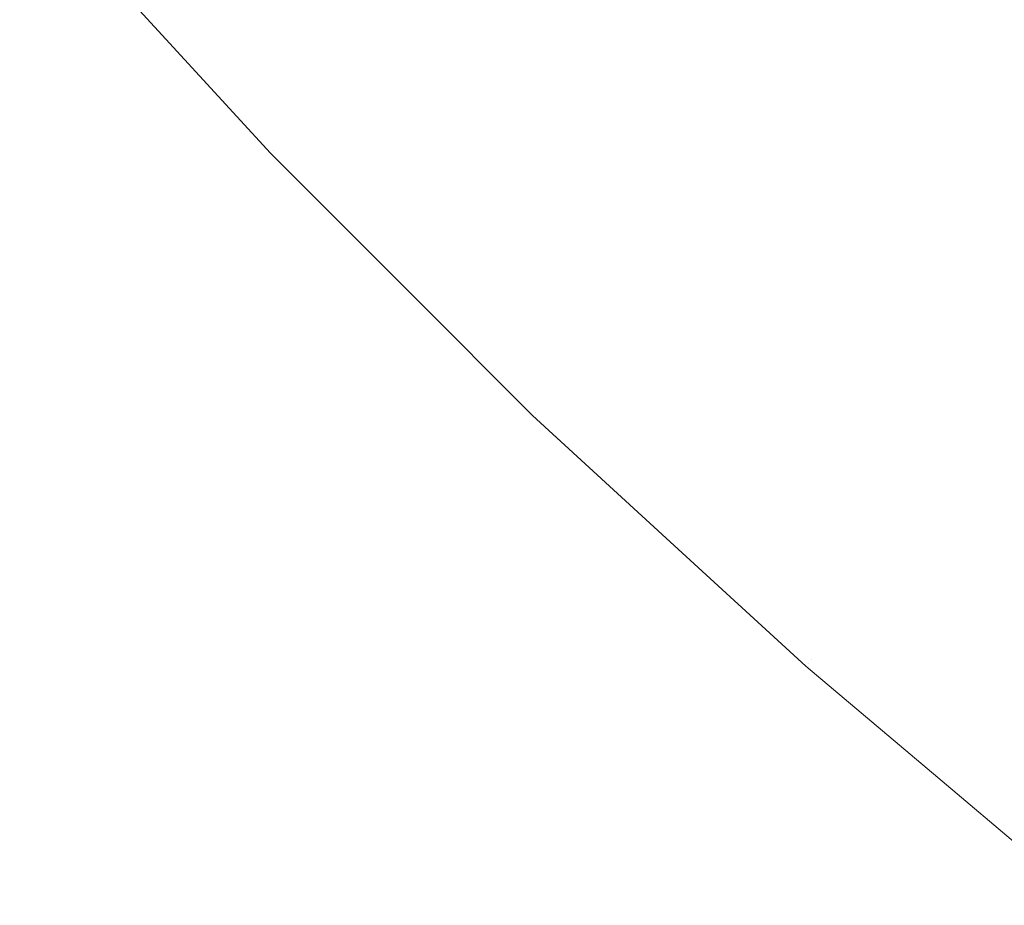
# Model space of a CAD drawing. Header units: centimetres. Extents: x -25.9 to 27.4, y 34.1 to 35.9.
# Tile 1 of 256: x -25.8285 to -25.8173, y 34.1623 to 34.1724. Entities that reach past the tile are written whole.
import ezdxf

# ---------------------------------------------------------------- set-up
doc = ezdxf.new("R2010")
doc.units = ezdxf.units.CM
doc.header["$LTSCALE"] = 2.54
doc.layers.add('Lucido design-1', color=7, linetype='Continuous')

# ---------------------------------------------------------------- blocks, each defined once
blk = doc.blocks.new('Gruppo-5-1')
at = {"color": 7, "linetype": 'Continuous', "lineweight": 9}
for points, invisible_edges in [([(-25.824084, 34.172425, -10.102745), (-25.826893, 34.175483, -10.102745), (-25.826188, 34.176104, -10.106763), (-25.823405, 34.173075, -10.106763)], 15), ([(-25.824084, 34.172425, -34.069508), (-25.826893, 34.175483, -34.069508), (-25.826188, 34.176104, -34.073526), (-25.823405, 34.173075, -34.073526)], 15), ([(-25.823609, 34.17288, -9.45835), (-25.826399, 34.175917, -9.45835), (-25.827075, 34.175323, -9.462417), (-25.824259, 34.172257, -9.462417)], 15), ([(-25.823609, 34.17288, -33.425113), (-25.826399, 34.175917, -33.425113), (-25.827075, 34.175323, -33.42918), (-25.824259, 34.172257, -33.42918)], 15), ([(-25.818858, 34.171877, -10.114657), (-25.821695, 34.174714, -10.114657), (-25.820667, 34.175699, -10.118519), (-25.817873, 34.172905, -10.118519)], 15), ([(-25.818858, 34.171877, -34.08142), (-25.821695, 34.174714, -34.08142), (-25.820667, 34.175699, -34.085282), (-25.817873, 34.172905, -34.085282)], 15), ([(-25.824642, 34.171889, -10.098688), (-25.827474, 34.174972, -10.098688), (-25.826893, 34.175483, -10.102745), (-25.824084, 34.172425, -10.102745)], 15), ([(-25.824642, 34.171889, -34.065451), (-25.827474, 34.174972, -34.065451), (-25.826893, 34.175483, -34.069508), (-25.824084, 34.172425, -34.069508)], 15), ([(-25.818123, 34.172644, -9.446402), (-25.820928, 34.175449, -9.446402), (-25.821943, 34.174477, -9.450335), (-25.819095, 34.171629, -9.450335)], 15), ([(-25.818123, 34.172644, -33.413165), (-25.820928, 34.175449, -33.413165), (-25.821943, 34.174477, -33.417098), (-25.819095, 34.171629, -33.417098)], 15), ([(-25.824259, 34.172257, -9.462417), (-25.827075, 34.175323, -9.462417), (-25.827623, 34.174841, -9.466514), (-25.824786, 34.171752, -9.466514)], 15), ([(-25.824259, 34.172257, -33.42918), (-25.827075, 34.175323, -33.42918), (-25.827623, 34.174841, -33.433277), (-25.824786, 34.171752, -33.433277)], 15), ([(-25.82508, 34.17147, -10.094598), (-25.827928, 34.174572, -10.094598), (-25.827474, 34.174972, -10.098688), (-25.824642, 34.171889, -10.098688)], 15), ([(-25.82508, 34.17147, -34.061361), (-25.827928, 34.174572, -34.061361), (-25.827474, 34.174972, -34.065451), (-25.824642, 34.171889, -34.065451)], 15), ([(-25.824786, 34.171752, -9.466514), (-25.827623, 34.174841, -9.466514), (-25.828042, 34.174472, -9.470635), (-25.825188, 34.171366, -9.470635)], 15), ([(-25.824786, 34.171752, -33.433277), (-25.827623, 34.174841, -33.433277), (-25.828042, 34.174472, -33.437398), (-25.825188, 34.171366, -33.437398)], 15), ([(-25.819734, 34.170963, -10.110736), (-25.822609, 34.173838, -10.110736), (-25.821695, 34.174714, -10.114657), (-25.818858, 34.171877, -10.114657)], 15), ([(-25.819734, 34.170963, -34.077499), (-25.822609, 34.173838, -34.077499), (-25.821695, 34.174714, -34.08142), (-25.818858, 34.171877, -34.08142)], 15), ([(-25.825395, 34.171168, -10.090484), (-25.828256, 34.174283, -10.090484), (-25.827928, 34.174572, -10.094598), (-25.82508, 34.17147, -10.094598)], 15), ([(-25.825395, 34.171168, -34.057247), (-25.828256, 34.174283, -34.057247), (-25.827928, 34.174572, -34.061361), (-25.82508, 34.17147, -34.061361)], 15), ([(-25.819095, 34.171629, -9.450335), (-25.821943, 34.174477, -9.450335), (-25.822836, 34.17362, -9.45432), (-25.819952, 34.170736, -9.45432)], 15), ([(-25.819095, 34.171629, -33.417098), (-25.821943, 34.174477, -33.417098), (-25.822836, 34.17362, -33.421083), (-25.819952, 34.170736, -33.421083)], 15), ([(-25.825188, 34.171366, -9.470635), (-25.828042, 34.174472, -9.470635), (-25.828331, 34.174217, -9.474771), (-25.825467, 34.171099, -9.474771)], 15), ([(-25.825188, 34.171366, -33.437398), (-25.828042, 34.174472, -33.437398), (-25.828331, 34.174217, -33.441534), (-25.825467, 34.171099, -33.441534)], 15), ([(-25.825587, 34.170984, -10.086352), (-25.828456, 34.174107, -10.086352), (-25.828256, 34.174283, -10.090484), (-25.825395, 34.171168, -10.090484)], 15), ([(-25.825587, 34.170984, -34.053115), (-25.828456, 34.174107, -34.053115), (-25.828256, 34.174283, -34.057247), (-25.825395, 34.171168, -34.057247)], 15), ([(-25.825467, 34.171099, -9.474771), (-25.828331, 34.174217, -9.474771), (-25.828492, 34.174076, -9.478917), (-25.825621, 34.170951, -9.478917)], 15), ([(-25.825467, 34.171099, -33.441534), (-25.828331, 34.174217, -33.441534), (-25.828492, 34.174076, -33.44568), (-25.825621, 34.170951, -33.44568)], 15), ([(-25.826853, 34.172221, -10.081992), (-25.828527, 34.174045, -10.081992), (-25.828456, 34.174107, -10.086352), (-25.825587, 34.170984, -10.086352)], 14), ([(-25.826853, 34.172221, -34.048755), (-25.828527, 34.174045, -34.048755), (-25.828456, 34.174107, -34.053115), (-25.825587, 34.170984, -34.053115)], 14), ([(-25.825621, 34.170951, -9.478917), (-25.828492, 34.174076, -9.478917), (-25.828527, 34.174045, -9.481992), (-25.826853, 34.172221, -9.481992)], 11), ([(-25.825621, 34.170951, -33.44568), (-25.828492, 34.174076, -33.44568), (-25.828527, 34.174045, -33.448755), (-25.826853, 34.172221, -33.448755)], 11), ([(-25.828527, 34.174045, -10.081992), (-25.826853, 34.172221, -10.081992), (-25.826853, 34.172221, -9.481992), (-25.828527, 34.174045, -9.481992)], 10), ([(-25.828527, 34.174045, -34.048755), (-25.826853, 34.172221, -34.048755), (-25.826853, 34.172221, -33.448755), (-25.828527, 34.174045, -33.448755)], 10), ([(-25.814962, 34.170232, -10.118519), (-25.817873, 34.172905, -10.118519), (-25.816779, 34.174046, -10.122315), (-25.813918, 34.171418, -10.122315)], 15), ([(-25.814962, 34.170232, -34.085282), (-25.817873, 34.172905, -34.085282), (-25.816779, 34.174046, -34.089078), (-25.813918, 34.171418, -34.089078)], 15), ([(-25.820497, 34.170167, -10.106763), (-25.823405, 34.173075, -10.106763), (-25.822609, 34.173838, -10.110736), (-25.819734, 34.170963, -10.110736)], 15), ([(-25.820497, 34.170167, -34.073526), (-25.823405, 34.173075, -34.073526), (-25.822609, 34.173838, -34.077499), (-25.819734, 34.170963, -34.077499)], 15), ([(-25.814165, 34.171138, -9.442527), (-25.817038, 34.173776, -9.442527), (-25.818123, 34.172644, -9.446402), (-25.815202, 34.16996, -9.446402)], 15), ([(-25.814165, 34.171138, -33.40929), (-25.817038, 34.173776, -33.40929), (-25.818123, 34.172644, -33.413165), (-25.815202, 34.16996, -33.413165)], 15), ([(-25.819952, 34.170736, -9.45432), (-25.822836, 34.17362, -9.45432), (-25.823609, 34.17288, -9.45835), (-25.820692, 34.169963, -9.45835)], 15), ([(-25.819952, 34.170736, -33.421083), (-25.822836, 34.17362, -33.421083), (-25.823609, 34.17288, -33.425113), (-25.820692, 34.169963, -33.425113)], 15), ([(-25.821147, 34.169488, -10.102745), (-25.824084, 34.172425, -10.102745), (-25.823405, 34.173075, -10.106763), (-25.820497, 34.170167, -10.106763)], 15), ([(-25.821147, 34.169488, -34.069508), (-25.824084, 34.172425, -34.069508), (-25.823405, 34.173075, -34.073526), (-25.820497, 34.170167, -34.073526)], 15), ([(-25.815903, 34.169163, -10.114657), (-25.818858, 34.171877, -10.114657), (-25.817873, 34.172905, -10.118519), (-25.814962, 34.170232, -10.118519)], 15), ([(-25.815903, 34.169163, -34.08142), (-25.818858, 34.171877, -34.08142), (-25.817873, 34.172905, -34.085282), (-25.814962, 34.170232, -34.085282)], 15), ([(-25.820692, 34.169963, -9.45835), (-25.823609, 34.17288, -9.45835), (-25.824259, 34.172257, -9.462417), (-25.821315, 34.169313, -9.462417)], 15), ([(-25.820692, 34.169963, -33.425113), (-25.823609, 34.17288, -33.425113), (-25.824259, 34.172257, -33.42918), (-25.821315, 34.169313, -33.42918)], 15), ([(-25.815202, 34.16996, -9.446402), (-25.818123, 34.172644, -9.446402), (-25.819095, 34.171629, -9.450335), (-25.81613, 34.168905, -9.450335)], 15), ([(-25.815202, 34.16996, -33.413165), (-25.818123, 34.172644, -33.413165), (-25.819095, 34.171629, -33.417098), (-25.81613, 34.168905, -33.417098)], 15), ([(-25.821683, 34.16893, -10.098688), (-25.824642, 34.171889, -10.098688), (-25.824084, 34.172425, -10.102745), (-25.821147, 34.169488, -10.102745)], 15), ([(-25.821683, 34.16893, -34.065451), (-25.824642, 34.171889, -34.065451), (-25.824084, 34.172425, -34.069508), (-25.821147, 34.169488, -34.069508)], 15), ([(-25.821315, 34.169313, -9.462417), (-25.824259, 34.172257, -9.462417), (-25.824786, 34.171752, -9.466514), (-25.82182, 34.168786, -9.466514)], 15), ([(-25.821315, 34.169313, -33.42918), (-25.824259, 34.172257, -33.42918), (-25.824786, 34.171752, -33.433277), (-25.82182, 34.168786, -33.433277)], 15), ([(-25.826853, 34.172221, -9.481992), (-25.825656, 34.170918, -9.481992), (-25.825621, 34.170951, -9.478917)], 10), ([(-25.825656, 34.170918, -9.481992), (-25.826853, 34.172221, -9.481992), (-25.826853, 34.172221, -10.081992), (-25.825656, 34.170918, -10.081992)], 10), ([(-25.825587, 34.170984, -10.086352), (-25.825656, 34.170918, -10.081992), (-25.826853, 34.172221, -10.081992)], 9), ([(-25.826853, 34.172221, -33.448755), (-25.825656, 34.170918, -33.448755), (-25.825621, 34.170951, -33.44568)], 10), ([(-25.825656, 34.170918, -33.448755), (-25.826853, 34.172221, -33.448755), (-25.826853, 34.172221, -34.048755), (-25.825656, 34.170918, -34.048755)], 10), ([(-25.825587, 34.170984, -34.053115), (-25.825656, 34.170918, -34.048755), (-25.826853, 34.172221, -34.048755)], 9), ([(-25.822102, 34.168492, -10.094598), (-25.82508, 34.17147, -10.094598), (-25.824642, 34.171889, -10.098688), (-25.821683, 34.16893, -10.098688)], 15), ([(-25.822102, 34.168492, -34.061361), (-25.82508, 34.17147, -34.061361), (-25.824642, 34.171889, -34.065451), (-25.821683, 34.16893, -34.065451)], 15), ([(-25.816739, 34.168213, -10.110736), (-25.819734, 34.170963, -10.110736), (-25.818858, 34.171877, -10.114657), (-25.815903, 34.169163, -10.114657)], 15), ([(-25.816739, 34.168213, -34.077499), (-25.819734, 34.170963, -34.077499), (-25.818858, 34.171877, -34.08142), (-25.815903, 34.169163, -34.08142)], 15), ([(-25.82182, 34.168786, -9.466514), (-25.824786, 34.171752, -9.466514), (-25.825188, 34.171366, -9.470635), (-25.822206, 34.168384, -9.470635)], 15), ([(-25.82182, 34.168786, -33.433277), (-25.824786, 34.171752, -33.433277), (-25.825188, 34.171366, -33.437398), (-25.822206, 34.168384, -33.437398)], 15), ([(-25.81613, 34.168905, -9.450335), (-25.819095, 34.171629, -9.450335), (-25.819952, 34.170736, -9.45432), (-25.816948, 34.167976, -9.45432)], 15), ([(-25.81613, 34.168905, -33.417098), (-25.819095, 34.171629, -33.417098), (-25.819952, 34.170736, -33.421083), (-25.816948, 34.167976, -33.421083)], 15), ([(-25.822404, 34.168177, -10.090484), (-25.825395, 34.171168, -10.090484), (-25.82508, 34.17147, -10.094598), (-25.822102, 34.168492, -10.094598)], 15), ([(-25.822404, 34.168177, -34.057247), (-25.825395, 34.171168, -34.057247), (-25.82508, 34.17147, -34.061361), (-25.822102, 34.168492, -34.061361)], 15), ([(-25.822206, 34.168384, -9.470635), (-25.825188, 34.171366, -9.470635), (-25.825467, 34.171099, -9.474771), (-25.822473, 34.168105, -9.474771)], 15), ([(-25.822206, 34.168384, -33.437398), (-25.825188, 34.171366, -33.437398), (-25.825467, 34.171099, -33.441534), (-25.822473, 34.168105, -33.441534)], 15), ([(-25.822473, 34.168105, -9.474771), (-25.825467, 34.171099, -9.474771), (-25.825621, 34.170951, -9.478917), (-25.822621, 34.167951, -9.478917)], 15), ([(-25.822473, 34.168105, -33.441534), (-25.825467, 34.171099, -33.441534), (-25.825621, 34.170951, -33.44568), (-25.822621, 34.167951, -33.44568)], 15), ([(-25.822588, 34.167985, -10.086352), (-25.825587, 34.170984, -10.086352), (-25.825395, 34.171168, -10.090484), (-25.822404, 34.168177, -10.090484)], 15), ([(-25.822588, 34.167985, -34.053115), (-25.825587, 34.170984, -34.053115), (-25.825395, 34.171168, -34.057247), (-25.822404, 34.168177, -34.057247)], 15), ([(-25.824025, 34.169288, -10.081992), (-25.825656, 34.170918, -10.081992), (-25.825587, 34.170984, -10.086352), (-25.822588, 34.167985, -10.086352)], 14), ([(-25.824025, 34.169288, -34.048755), (-25.825656, 34.170918, -34.048755), (-25.825587, 34.170984, -34.053115), (-25.822588, 34.167985, -34.053115)], 14), ([(-25.822621, 34.167951, -9.478917), (-25.825621, 34.170951, -9.478917), (-25.825656, 34.170918, -9.481992), (-25.824025, 34.169288, -9.481992)], 11), ([(-25.822621, 34.167951, -33.44568), (-25.825621, 34.170951, -33.44568), (-25.825656, 34.170918, -33.448755), (-25.824025, 34.169288, -33.448755)], 11), ([(-25.825656, 34.170918, -10.081992), (-25.824025, 34.169288, -10.081992), (-25.824025, 34.169288, -9.481992), (-25.825656, 34.170918, -9.481992)], 10), ([(-25.825656, 34.170918, -34.048755), (-25.824025, 34.169288, -34.048755), (-25.824025, 34.169288, -33.448755), (-25.825656, 34.170918, -33.448755)], 10), ([(-25.817468, 34.167384, -10.106763), (-25.820497, 34.170167, -10.106763), (-25.819734, 34.170963, -10.110736), (-25.816739, 34.168213, -10.110736)], 15), ([(-25.817468, 34.167384, -34.073526), (-25.820497, 34.170167, -34.073526), (-25.819734, 34.170963, -34.077499), (-25.816739, 34.168213, -34.077499)], 15), ([(-25.816948, 34.167976, -9.45432), (-25.819952, 34.170736, -9.45432), (-25.820692, 34.169963, -9.45835), (-25.817655, 34.167173, -9.45835)], 15), ([(-25.816948, 34.167976, -33.421083), (-25.819952, 34.170736, -33.421083), (-25.820692, 34.169963, -33.425113), (-25.817655, 34.167173, -33.425113)], 15), ([(-25.818089, 34.166679, -10.102745), (-25.821147, 34.169488, -10.102745), (-25.820497, 34.170167, -10.106763), (-25.817468, 34.167384, -10.106763)], 15), ([(-25.818089, 34.166679, -34.069508), (-25.821147, 34.169488, -34.069508), (-25.820497, 34.170167, -34.073526), (-25.817468, 34.167384, -34.073526)], 15), ([(-25.817655, 34.167173, -9.45835), (-25.820692, 34.169963, -9.45835), (-25.821315, 34.169313, -9.462417), (-25.818249, 34.166497, -9.462417)], 15), ([(-25.817655, 34.167173, -33.425113), (-25.820692, 34.169963, -33.425113), (-25.821315, 34.169313, -33.42918), (-25.818249, 34.166497, -33.42918)], 15), ([(-25.8186, 34.166098, -10.098688), (-25.821683, 34.16893, -10.098688), (-25.821147, 34.169488, -10.102745), (-25.818089, 34.166679, -10.102745)], 15), ([(-25.8186, 34.166098, -34.065451), (-25.821683, 34.16893, -34.065451), (-25.821147, 34.169488, -34.069508), (-25.818089, 34.166679, -34.069508)], 15), ([(-25.818249, 34.166497, -9.462417), (-25.821315, 34.169313, -9.462417), (-25.82182, 34.168786, -9.466514), (-25.818731, 34.165949, -9.466514)], 15), ([(-25.818249, 34.166497, -33.42918), (-25.821315, 34.169313, -33.42918), (-25.82182, 34.168786, -33.433277), (-25.818731, 34.165949, -33.433277)], 15), ([(-25.824025, 34.169288, -9.481992), (-25.822654, 34.167916, -9.481992), (-25.822621, 34.167951, -9.478917)], 10), ([(-25.822654, 34.167916, -9.481992), (-25.824025, 34.169288, -9.481992), (-25.824025, 34.169288, -10.081992), (-25.822654, 34.167916, -10.081992)], 10), ([(-25.822588, 34.167985, -10.086352), (-25.822654, 34.167916, -10.081992), (-25.824025, 34.169288, -10.081992)], 9), ([(-25.824025, 34.169288, -33.448755), (-25.822654, 34.167916, -33.448755), (-25.822621, 34.167951, -33.44568)], 10), ([(-25.822654, 34.167916, -33.448755), (-25.824025, 34.169288, -33.448755), (-25.824025, 34.169288, -34.048755), (-25.822654, 34.167916, -34.048755)], 10), ([(-25.822588, 34.167985, -34.053115), (-25.822654, 34.167916, -34.048755), (-25.824025, 34.169288, -34.048755)], 9), ([(-25.819, 34.165644, -10.094598), (-25.822102, 34.168492, -10.094598), (-25.821683, 34.16893, -10.098688), (-25.8186, 34.166098, -10.098688)], 15), ([(-25.819, 34.165644, -34.061361), (-25.822102, 34.168492, -34.061361), (-25.821683, 34.16893, -34.065451), (-25.8186, 34.166098, -34.065451)], 15), ([(-25.818731, 34.165949, -9.466514), (-25.82182, 34.168786, -9.466514), (-25.822206, 34.168384, -9.470635), (-25.8191, 34.16553, -9.470635)], 15), ([(-25.818731, 34.165949, -33.433277), (-25.82182, 34.168786, -33.433277), (-25.822206, 34.168384, -33.437398), (-25.8191, 34.16553, -33.437398)], 15), ([(-25.819289, 34.165316, -10.090484), (-25.822404, 34.168177, -10.090484), (-25.822102, 34.168492, -10.094598), (-25.819, 34.165644, -10.094598)], 15), ([(-25.819289, 34.165316, -34.057247), (-25.822404, 34.168177, -34.057247), (-25.822102, 34.168492, -34.061361), (-25.819, 34.165644, -34.061361)], 15), ([(-25.8191, 34.16553, -9.470635), (-25.822206, 34.168384, -9.470635), (-25.822473, 34.168105, -9.474771), (-25.819355, 34.165241, -9.474771)], 15), ([(-25.8191, 34.16553, -33.437398), (-25.822206, 34.168384, -33.437398), (-25.822473, 34.168105, -33.441534), (-25.819355, 34.165241, -33.441534)], 15), ([(-25.819465, 34.165116, -10.086352), (-25.822588, 34.167985, -10.086352), (-25.822404, 34.168177, -10.090484), (-25.819289, 34.165316, -10.090484)], 15), ([(-25.819465, 34.165116, -34.053115), (-25.822588, 34.167985, -34.053115), (-25.822404, 34.168177, -34.057247), (-25.819289, 34.165316, -34.057247)], 15), ([(-25.814324, 34.164733, -10.106763), (-25.817468, 34.167384, -10.106763), (-25.816739, 34.168213, -10.110736), (-25.813631, 34.165592, -10.110736)], 15), ([(-25.814324, 34.164733, -34.073526), (-25.817468, 34.167384, -34.073526), (-25.816739, 34.168213, -34.077499), (-25.813631, 34.165592, -34.077499)], 15), ([(-25.819355, 34.165241, -9.474771), (-25.822473, 34.168105, -9.474771), (-25.822621, 34.167951, -9.478917), (-25.819496, 34.16508, -9.478917)], 15), ([(-25.819355, 34.165241, -33.441534), (-25.822473, 34.168105, -33.441534), (-25.822621, 34.167951, -33.44568), (-25.819496, 34.16508, -33.44568)], 15), ([(-25.821078, 34.166469, -10.081992), (-25.822654, 34.167916, -10.081992), (-25.822588, 34.167985, -10.086352), (-25.819465, 34.165116, -10.086352)], 14), ([(-25.821078, 34.166469, -34.048755), (-25.822654, 34.167916, -34.048755), (-25.822588, 34.167985, -34.053115), (-25.819465, 34.165116, -34.053115)], 14), ([(-25.819496, 34.16508, -9.478917), (-25.822621, 34.167951, -9.478917), (-25.822654, 34.167916, -9.481992), (-25.821078, 34.166469, -9.481992)], 11), ([(-25.819496, 34.16508, -33.44568), (-25.822621, 34.167951, -33.44568), (-25.822654, 34.167916, -33.448755), (-25.821078, 34.166469, -33.448755)], 11), ([(-25.813829, 34.165347, -9.45432), (-25.816948, 34.167976, -9.45432), (-25.817655, 34.167173, -9.45835), (-25.814501, 34.164514, -9.45835)], 15), ([(-25.813829, 34.165347, -33.421083), (-25.816948, 34.167976, -33.421083), (-25.817655, 34.167173, -33.425113), (-25.814501, 34.164514, -33.425113)], 15), ([(-25.822654, 34.167916, -10.081992), (-25.821078, 34.166469, -10.081992), (-25.821078, 34.166469, -9.481992), (-25.822654, 34.167916, -9.481992)], 10), ([(-25.822654, 34.167916, -34.048755), (-25.821078, 34.166469, -34.048755), (-25.821078, 34.166469, -33.448755), (-25.822654, 34.167916, -33.448755)], 10), ([(-25.814914, 34.164002, -10.102745), (-25.818089, 34.166679, -10.102745), (-25.817468, 34.167384, -10.106763), (-25.814324, 34.164733, -10.106763)], 15), ([(-25.814914, 34.164002, -34.069508), (-25.818089, 34.166679, -34.069508), (-25.817468, 34.167384, -34.073526), (-25.814324, 34.164733, -34.073526)], 15), ([(-25.814501, 34.164514, -9.45835), (-25.817655, 34.167173, -9.45835), (-25.818249, 34.166497, -9.462417), (-25.815067, 34.163814, -9.462417)], 15), ([(-25.814501, 34.164514, -33.425113), (-25.817655, 34.167173, -33.425113), (-25.818249, 34.166497, -33.42918), (-25.815067, 34.163814, -33.42918)], 15), ([(-25.8154, 34.163401, -10.098688), (-25.8186, 34.166098, -10.098688), (-25.818089, 34.166679, -10.102745), (-25.814914, 34.164002, -10.102745)], 15), ([(-25.8154, 34.163401, -34.065451), (-25.8186, 34.166098, -34.065451), (-25.818089, 34.166679, -34.069508), (-25.814914, 34.164002, -34.069508)], 15), ([(-25.815067, 34.163814, -9.462417), (-25.818249, 34.166497, -9.462417), (-25.818731, 34.165949, -9.466514), (-25.815525, 34.163246, -9.466514)], 15), ([(-25.815067, 34.163814, -33.42918), (-25.818249, 34.166497, -33.42918), (-25.818731, 34.165949, -33.433277), (-25.815525, 34.163246, -33.433277)], 15), ([(-25.821078, 34.166469, -9.481992), (-25.819527, 34.165045, -9.481992), (-25.819496, 34.16508, -9.478917)], 10), ([(-25.819527, 34.165045, -9.481992), (-25.821078, 34.166469, -9.481992), (-25.821078, 34.166469, -10.081992), (-25.819527, 34.165045, -10.081992)], 10), ([(-25.819465, 34.165116, -10.086352), (-25.819527, 34.165045, -10.081992), (-25.821078, 34.166469, -10.081992)], 9), ([(-25.821078, 34.166469, -33.448755), (-25.819527, 34.165045, -33.448755), (-25.819496, 34.16508, -33.44568)], 10), ([(-25.819527, 34.165045, -33.448755), (-25.821078, 34.166469, -33.448755), (-25.821078, 34.166469, -34.048755), (-25.819527, 34.165045, -34.048755)], 10), ([(-25.819465, 34.165116, -34.053115), (-25.819527, 34.165045, -34.048755), (-25.821078, 34.166469, -34.048755)], 9), ([(-25.815781, 34.162929, -10.094598), (-25.819, 34.165644, -10.094598), (-25.8186, 34.166098, -10.098688), (-25.8154, 34.163401, -10.098688)], 15), ([(-25.815781, 34.162929, -34.061361), (-25.819, 34.165644, -34.061361), (-25.8186, 34.166098, -34.065451), (-25.8154, 34.163401, -34.065451)], 15), ([(-25.815525, 34.163246, -9.466514), (-25.818731, 34.165949, -9.466514), (-25.8191, 34.16553, -9.470635), (-25.815876, 34.162812, -9.470635)], 15), ([(-25.815525, 34.163246, -33.433277), (-25.818731, 34.165949, -33.433277), (-25.8191, 34.16553, -33.437398), (-25.815876, 34.162812, -33.437398)], 15), ([(-25.816055, 34.162589, -10.090484), (-25.819289, 34.165316, -10.090484), (-25.819, 34.165644, -10.094598), (-25.815781, 34.162929, -10.094598)], 15), ([(-25.816055, 34.162589, -34.057247), (-25.819289, 34.165316, -34.057247), (-25.819, 34.165644, -34.061361), (-25.815781, 34.162929, -34.061361)], 15), ([(-25.815876, 34.162812, -9.470635), (-25.8191, 34.16553, -9.470635), (-25.819355, 34.165241, -9.474771), (-25.816118, 34.162512, -9.474771)], 15), ([(-25.815876, 34.162812, -33.437398), (-25.8191, 34.16553, -33.437398), (-25.819355, 34.165241, -33.441534), (-25.816118, 34.162512, -33.441534)], 15), ([(-25.816118, 34.162512, -9.474771), (-25.819355, 34.165241, -9.474771), (-25.819496, 34.16508, -9.478917), (-25.816252, 34.162345, -9.478917)], 15), ([(-25.816118, 34.162512, -33.441534), (-25.819355, 34.165241, -33.441534), (-25.819496, 34.16508, -33.44568), (-25.816252, 34.162345, -33.44568)], 15), ([(-25.816222, 34.162382, -10.086352), (-25.819465, 34.165116, -10.086352), (-25.819289, 34.165316, -10.090484), (-25.816055, 34.162589, -10.090484)], 15), ([(-25.816222, 34.162382, -34.053115), (-25.819465, 34.165116, -34.053115), (-25.819289, 34.165316, -34.057247), (-25.816055, 34.162589, -34.057247)], 15), ([(-25.818015, 34.16377, -10.081992), (-25.819527, 34.165045, -10.081992), (-25.819465, 34.165116, -10.086352)], 10), ([(-25.818015, 34.16377, -34.048755), (-25.819527, 34.165045, -34.048755), (-25.819465, 34.165116, -34.053115)], 10), ([(-25.819496, 34.16508, -9.478917), (-25.819527, 34.165045, -9.481992), (-25.818015, 34.16377, -9.481992)], 9), ([(-25.819496, 34.16508, -33.44568), (-25.819527, 34.165045, -33.448755), (-25.818015, 34.16377, -33.448755)], 9), ([(-25.819527, 34.165045, -10.081992), (-25.818015, 34.16377, -10.081992), (-25.818015, 34.16377, -9.481992), (-25.819527, 34.165045, -9.481992)], 10), ([(-25.819527, 34.165045, -34.048755), (-25.818015, 34.16377, -34.048755), (-25.818015, 34.16377, -33.448755), (-25.819527, 34.165045, -33.448755)], 10), ([(-25.818015, 34.16377, -9.481992), (-25.816282, 34.162308, -9.481992), (-25.816252, 34.162345, -9.478917), (-25.819496, 34.16508, -9.478917)], 14), ([(-25.818015, 34.16377, -33.448755), (-25.816282, 34.162308, -33.448755), (-25.816252, 34.162345, -33.44568), (-25.819496, 34.16508, -33.44568)], 14), ([(-25.819465, 34.165116, -10.086352), (-25.816222, 34.162382, -10.086352), (-25.816282, 34.162308, -10.081992), (-25.818015, 34.16377, -10.081992)], 11), ([(-25.819465, 34.165116, -34.053115), (-25.816222, 34.162382, -34.053115), (-25.816282, 34.162308, -34.048755), (-25.818015, 34.16377, -34.048755)], 11), ([(-25.816282, 34.162308, -9.481992), (-25.818015, 34.16377, -9.481992), (-25.818015, 34.16377, -10.081992), (-25.816282, 34.162308, -10.081992)], 10), ([(-25.816282, 34.162308, -33.448755), (-25.818015, 34.16377, -33.448755), (-25.818015, 34.16377, -34.048755), (-25.816282, 34.162308, -34.048755)], 10)]:
    blk.add_3dface(points, dxfattribs=dict(at, invisible_edges=invisible_edges))

msp = doc.modelspace()

# ---------------------------------------------------------------- block references
at = {"layer": 'Lucido design-1', "color": 7}
msp.add_blockref('Gruppo-5-1', (0, 0), dxfattribs=at)

doc.saveas('drawing.dxf')
